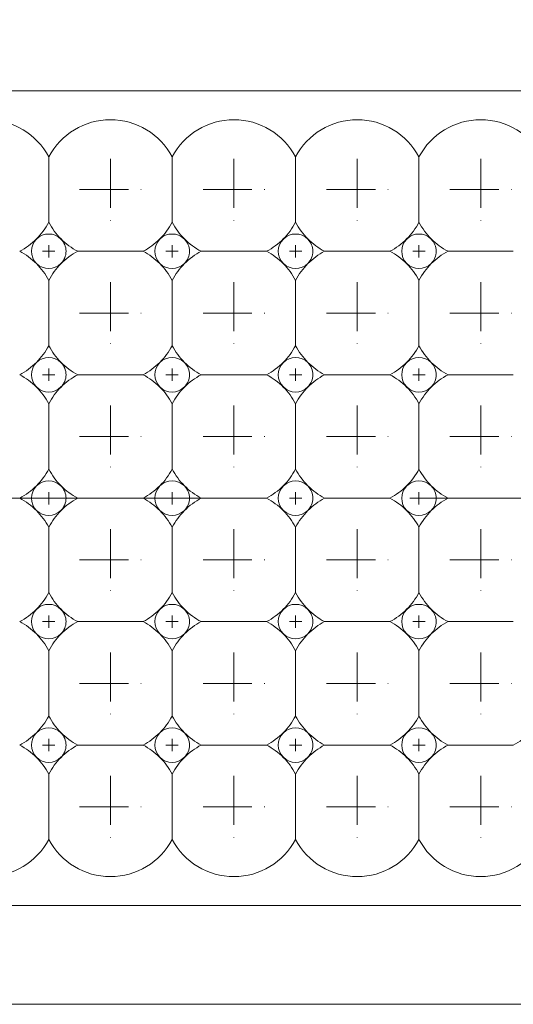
# Model space of a CAD drawing. Header units: millimetres. Extents: x -201 to 202, y 143 to 428.
# Tile 22 of 46: x -18 to -14, y 290 to 298. Entities that reach past the tile are written whole.
import ezdxf

# ---------------------------------------------------------------- set-up
doc = ezdxf.new("R2010")
doc.units = ezdxf.units.MM
doc.header["$LTSCALE"] = 0.25
doc.linetypes.add('CENTER', pattern=[50.8, 31.75, -6.35, 6.35, -6.35])
for name, color, linetype, lineweight in [('BASE', 7, 'Continuous', 20), ('CENTER', 1, 'CENTER', 9), ('DIMENSION', 6, 'Continuous', 9), ('LED LENS', 7, 'Continuous', 20)]:
    doc.layers.add(name, color=color, linetype=linetype, lineweight=lineweight)
doc.styles.add('VS Standard', font='msgothic.ttc', dxfattribs={"height": 3})
doc.dimstyles.new('VS Standard x0.2', dxfattribs={"dimtxt": 3, "dimasz": 3, "dimexe": 0.5, "dimexo": 0.8, "dimgap": 0.5, "dimtad": 3, "dimlfac": 5, "dimrnd": 0.0001, "dimzin": 9, "dimdsep": 46, "dimtxsty": 'VS Standard', "dimcen": 0, "dimaunit": 1, "dimadec": 0, "dimazin": 2, "dimtfac": 1, "dimtmove": 0, "dimatfit": 3, "dimfxl": 1, "dimtolj": 1, "dimtzin": 0, "dimarcsym": 0})

# ---------------------------------------------------------------- blocks, each defined once
blk = doc.blocks.new('*D266')
at = {"layer": 'Defpoints', "color": 0}
for p in [(47.8184, 319.1987), (-73.5816, 296.0676), (47.8184, 296.0676)]:
    blk.add_point(p, dxfattribs=at)
at = {"layer": 'DIMENSION', "color": 0, "lineweight": -2}
for p, q in [((-73.5816, 296.8676), (-73.5816, 319.6987)), ((47.8184, 296.8676), (47.8184, 319.6987)), ((-70.5816, 319.1987), (44.8184, 319.1987))]:
    blk.add_line(p, q, dxfattribs=at)
at = {"layer": 'DIMENSION', "color": 0}
for points in [[(-70.5816, 319.6987), (-70.5816, 318.6987), (-73.5816, 319.1987)], [(44.8184, 318.6987), (44.8184, 319.6987), (47.8184, 319.1987)]]:
    blk.add_solid(points, dxfattribs=at)
at = {"layer": 'DIMENSION', "color": 0, "insert": (-12.8816, 321.4499), "char_height": 3, "attachment_point": 5, "style": 'VS Standard'}
blk.add_mtext('\\A1;\\A1;(607)', dxfattribs=at)

msp = doc.modelspace()

# ---------------------------------------------------------------- linework, layer by layer
at = {"layer": 'BASE'}
for p, q in [((47.1202, 297.1606), (-72.8798, 297.1606)), ((-72.8798, 290.5606), (47.1202, 290.5606)), ((47.1202, 289.7606), (-72.8798, 289.7606))]:
    msp.add_line(p, q, dxfattribs=at)
at = {"layer": 'CENTER', "ltscale": 0.05}
for p, q in [((-17.3798, 296.6106), (-17.3798, 296.1106)), ((-16.3798, 296.6106), (-16.3798, 296.1106)), ((-15.3798, 296.6106), (-15.3798, 296.1106)), ((-14.3798, 296.6106), (-14.3798, 296.1106)), ((-17.6298, 296.3606), (-17.1298, 296.3606)), ((-16.6298, 296.3606), (-16.1298, 296.3606)), ((-15.6298, 296.3606), (-15.1298, 296.3606)), ((-14.6298, 296.3606), (-14.1298, 296.3606)), ((-17.3798, 295.6106), (-17.3798, 295.1106)), ((-16.3798, 295.6106), (-16.3798, 295.1106)), ((-15.3798, 295.6106), (-15.3798, 295.1106)), ((-14.3798, 295.6106), (-14.3798, 295.1106)), ((-17.6298, 295.3606), (-17.1298, 295.3606)), ((-16.6298, 295.3606), (-16.1298, 295.3606)), ((-15.6298, 295.3606), (-15.1298, 295.3606)), ((-14.6298, 295.3606), (-14.1298, 295.3606)), ((-17.3798, 294.6106), (-17.3798, 294.1106)), ((-16.3798, 294.6106), (-16.3798, 294.1106)), ((-15.3798, 294.6106), (-15.3798, 294.1106)), ((-14.3798, 294.6106), (-14.3798, 294.1106)), ((-17.6298, 294.3606), (-17.1298, 294.3606)), ((-16.6298, 294.3606), (-16.1298, 294.3606)), ((-15.6298, 294.3606), (-15.1298, 294.3606)), ((-14.6298, 294.3606), (-14.1298, 294.3606)), ((-17.3798, 293.6106), (-17.3798, 293.1106)), ((-16.3798, 293.6106), (-16.3798, 293.1106)), ((-15.3798, 293.6106), (-15.3798, 293.1106)), ((-14.3798, 293.6106), (-14.3798, 293.1106)), ((-17.6298, 293.3606), (-17.1298, 293.3606)), ((-16.6298, 293.3606), (-16.1298, 293.3606)), ((-15.6298, 293.3606), (-15.1298, 293.3606)), ((-14.6298, 293.3606), (-14.1298, 293.3606)), ((-17.3798, 292.6106), (-17.3798, 292.1106)), ((-16.3798, 292.6106), (-16.3798, 292.1106)), ((-15.3798, 292.6106), (-15.3798, 292.1106)), ((-14.3798, 292.6106), (-14.3798, 292.1106)), ((-17.6298, 292.3606), (-17.1298, 292.3606)), ((-16.6298, 292.3606), (-16.1298, 292.3606)), ((-15.6298, 292.3606), (-15.1298, 292.3606)), ((-14.6298, 292.3606), (-14.1298, 292.3606)), ((-17.3798, 291.6106), (-17.3798, 291.1106)), ((-16.3798, 291.6106), (-16.3798, 291.1106)), ((-15.3798, 291.6106), (-15.3798, 291.1106)), ((-14.3798, 291.6106), (-14.3798, 291.1106)), ((-17.6298, 291.3606), (-17.1298, 291.3606)), ((-16.6298, 291.3606), (-16.1298, 291.3606)), ((-15.6298, 291.3606), (-15.1298, 291.3606)), ((-14.6298, 291.3606), (-14.1298, 291.3606))]:
    msp.add_line(p, q, dxfattribs=at)
at = {"layer": 'CENTER', "ltscale": 0.01}
for p, q in [((-17.9298, 295.8606), (-17.8298, 295.8606)), ((-17.8798, 295.9106), (-17.8798, 295.8106)), ((-16.9298, 295.8606), (-16.8298, 295.8606)), ((-16.8798, 295.9106), (-16.8798, 295.8106)), ((-15.9298, 295.8606), (-15.8298, 295.8606)), ((-15.8798, 295.9106), (-15.8798, 295.8106)), ((-14.9298, 295.8606), (-14.8298, 295.8606)), ((-14.8798, 295.9106), (-14.8798, 295.8106)), ((-17.8798, 294.9106), (-17.8798, 294.8106)), ((-16.8798, 294.9106), (-16.8798, 294.8106)), ((-15.8798, 294.9106), (-15.8798, 294.8106)), ((-14.8798, 294.9106), (-14.8798, 294.8106)), ((-17.9298, 294.8606), (-17.8298, 294.8606)), ((-16.9298, 294.8606), (-16.8298, 294.8606)), ((-15.9298, 294.8606), (-15.8298, 294.8606)), ((-14.9298, 294.8606), (-14.8298, 294.8606)), ((-17.9298, 293.8606), (-17.8298, 293.8606)), ((-17.8798, 293.9106), (-17.8798, 293.8106)), ((-16.9298, 293.8606), (-16.8298, 293.8606)), ((-16.8798, 293.9106), (-16.8798, 293.8106)), ((-15.9298, 293.8606), (-15.8298, 293.8606)), ((-15.8798, 293.9106), (-15.8798, 293.8106)), ((-14.9298, 293.8606), (-14.8298, 293.8606)), ((-14.8798, 293.9106), (-14.8798, 293.8106)), ((-17.8798, 292.9106), (-17.8798, 292.8106)), ((-16.8798, 292.9106), (-16.8798, 292.8106)), ((-15.8798, 292.9106), (-15.8798, 292.8106)), ((-14.8798, 292.9106), (-14.8798, 292.8106)), ((-17.9298, 292.8606), (-17.8298, 292.8606)), ((-16.9298, 292.8606), (-16.8298, 292.8606)), ((-15.9298, 292.8606), (-15.8298, 292.8606)), ((-14.9298, 292.8606), (-14.8298, 292.8606)), ((-17.9298, 291.8606), (-17.8298, 291.8606)), ((-17.8798, 291.9106), (-17.8798, 291.8106)), ((-16.9298, 291.8606), (-16.8298, 291.8606)), ((-16.8798, 291.9106), (-16.8798, 291.8106)), ((-15.9298, 291.8606), (-15.8298, 291.8606)), ((-15.8798, 291.9106), (-15.8798, 291.8106)), ((-14.9298, 291.8606), (-14.8298, 291.8606)), ((-14.8798, 291.9106), (-14.8798, 291.8106))]:
    msp.add_line(p, q, dxfattribs=at)
at = {"layer": 'CENTER'}
msp.add_line((-75.2798, 293.8606), (49.5202, 293.8606), dxfattribs=at)
at = {"layer": 'LED LENS'}
for p, q in [((-17.8798, 296.6252), (-17.8798, 296.3606)), ((-16.8798, 296.6252), (-16.8798, 296.3606)), ((-15.8798, 296.6252), (-15.8798, 296.3606)), ((-14.8798, 296.6252), (-14.8798, 296.3606)), ((-17.8798, 296.3606), (-17.8798, 296.096)), ((-16.8798, 296.3606), (-16.8798, 296.096)), ((-15.8798, 296.3606), (-15.8798, 296.096)), ((-14.8798, 296.3606), (-14.8798, 296.096)), ((-17.6444, 295.8606), (-17.1153, 295.8606)), ((-16.6444, 295.8606), (-16.1153, 295.8606)), ((-15.6444, 295.8606), (-15.1153, 295.8606)), ((-14.6444, 295.8606), (-14.1153, 295.8606)), ((-17.8798, 295.6252), (-17.8798, 295.3606)), ((-16.8798, 295.6252), (-16.8798, 295.3606)), ((-15.8798, 295.6252), (-15.8798, 295.3606)), ((-14.8798, 295.6252), (-14.8798, 295.3606)), ((-17.8798, 295.3606), (-17.8798, 295.096)), ((-16.8798, 295.3606), (-16.8798, 295.096)), ((-15.8798, 295.3606), (-15.8798, 295.096)), ((-14.8798, 295.3606), (-14.8798, 295.096)), ((-17.6444, 294.8606), (-17.1153, 294.8606)), ((-16.6444, 294.8606), (-16.1153, 294.8606)), ((-15.6444, 294.8606), (-15.1153, 294.8606)), ((-14.6444, 294.8606), (-14.1153, 294.8606)), ((-17.8798, 294.6252), (-17.8798, 294.3606)), ((-16.8798, 294.6252), (-16.8798, 294.3606)), ((-15.8798, 294.6252), (-15.8798, 294.3606)), ((-14.8798, 294.6252), (-14.8798, 294.3606)), ((-17.8798, 294.3606), (-17.8798, 294.096)), ((-16.8798, 294.3606), (-16.8798, 294.096)), ((-15.8798, 294.3606), (-15.8798, 294.096)), ((-14.8798, 294.3606), (-14.8798, 294.096)), ((-17.6444, 293.8606), (-17.1153, 293.8606)), ((-16.6444, 293.8606), (-16.1153, 293.8606)), ((-15.6444, 293.8606), (-15.1153, 293.8606)), ((-14.6444, 293.8606), (-14.1153, 293.8606)), ((-17.8798, 293.6252), (-17.8798, 293.3606)), ((-16.8798, 293.6252), (-16.8798, 293.3606)), ((-15.8798, 293.6252), (-15.8798, 293.3606)), ((-14.8798, 293.6252), (-14.8798, 293.3606)), ((-17.8798, 293.3606), (-17.8798, 293.096)), ((-16.8798, 293.3606), (-16.8798, 293.096)), ((-15.8798, 293.3606), (-15.8798, 293.096)), ((-14.8798, 293.3606), (-14.8798, 293.096)), ((-17.6444, 292.8606), (-17.1153, 292.8606)), ((-16.6444, 292.8606), (-16.1153, 292.8606)), ((-15.6444, 292.8606), (-15.1153, 292.8606)), ((-14.6444, 292.8606), (-14.1153, 292.8606)), ((-17.8798, 292.6252), (-17.8798, 292.3606)), ((-16.8798, 292.6252), (-16.8798, 292.3606)), ((-15.8798, 292.6252), (-15.8798, 292.3606)), ((-14.8798, 292.6252), (-14.8798, 292.3606)), ((-17.8798, 292.3606), (-17.8798, 292.096)), ((-16.8798, 292.3606), (-16.8798, 292.096)), ((-15.8798, 292.3606), (-15.8798, 292.096)), ((-14.8798, 292.3606), (-14.8798, 292.096)), ((-17.6444, 291.8606), (-17.1153, 291.8606)), ((-16.6444, 291.8606), (-16.1153, 291.8606)), ((-15.6444, 291.8606), (-15.1153, 291.8606)), ((-14.6444, 291.8606), (-14.1153, 291.8606)), ((-17.8798, 291.6252), (-17.8798, 291.3606)), ((-16.8798, 291.6252), (-16.8798, 291.3606)), ((-15.8798, 291.6252), (-15.8798, 291.3606)), ((-14.8798, 291.3606), (-14.8798, 291.6252)), ((-17.8798, 291.3606), (-17.8798, 291.096)), ((-16.8798, 291.3606), (-16.8798, 291.096)), ((-15.8798, 291.3606), (-15.8798, 291.096)), ((-14.8798, 291.096), (-14.8798, 291.3606))]:
    msp.add_line(p, q, dxfattribs=at)
for centre, radius, start, end in [((-18.3798, 296.3606), 0.5657, 27.88557, 152.11443), ((-17.3798, 296.3606), 0.5657, 27.88557, 152.11443), ((-16.3798, 296.3606), 0.5657, 27.88557, 152.11443), ((-15.3798, 296.3606), 0.5657, 27.88557, 152.11443), ((-14.3798, 296.3606), 0.5657, 27.88557, 152.11443), ((-18.3798, 296.3606), 0.5657, 315, 332.11443), ((-17.3798, 296.3606), 0.5657, 207.88557, 225), ((-17.3798, 296.3606), 0.5657, 315, 332.11443), ((-16.3798, 296.3606), 0.5657, 207.88557, 225), ((-16.3798, 296.3606), 0.5657, 315, 332.11443), ((-15.3798, 296.3606), 0.5657, 207.88557, 225), ((-15.3798, 296.3606), 0.5657, 315, 332.11443), ((-14.3798, 296.3606), 0.5657, 207.88557, 225), ((-17.8798, 295.8606), 0.14, 45, 135), ((-16.8798, 295.8606), 0.14, 45, 135), ((-15.8798, 295.8606), 0.14, 45, 135), ((-14.8798, 295.8606), 0.14, 45, 135), ((-18.3798, 296.3606), 0.5657, 297.88557, 315), ((-17.8798, 295.8606), 0.14, 135, 225), ((-17.8798, 295.8606), 0.14, 0, 45), ((-17.3798, 296.3606), 0.5657, 225, 242.11443), ((-17.3798, 296.3606), 0.5657, 297.88557, 315), ((-16.8798, 295.8606), 0.14, 135, 225), ((-16.8798, 295.8606), 0.14, 0, 45), ((-16.3798, 296.3606), 0.5657, 225, 242.11443), ((-16.3798, 296.3606), 0.5657, 297.88557, 315), ((-15.8798, 295.8606), 0.14, 135, 225), ((-15.8798, 295.8606), 0.14, 0, 45), ((-15.3798, 296.3606), 0.5657, 225, 242.11443), ((-15.3798, 296.3606), 0.5657, 297.88557, 315), ((-14.8798, 295.8606), 0.14, 135, 225), ((-14.8798, 295.8606), 0.14, 0, 45), ((-14.3798, 296.3606), 0.5657, 225, 242.11443), ((-18.3798, 295.3606), 0.5657, 45, 62.11443), ((-17.8798, 295.8606), 0.14, 315, 0), ((-17.3798, 295.3606), 0.5657, 117.88557, 135), ((-17.3798, 295.3606), 0.5657, 45, 62.11443), ((-16.8798, 295.8606), 0.14, 315, 0), ((-16.3798, 295.3606), 0.5657, 117.88557, 135), ((-16.3798, 295.3606), 0.5657, 45, 62.11443), ((-15.8798, 295.8606), 0.14, 315, 0), ((-15.3798, 295.3606), 0.5657, 117.88557, 135), ((-15.3798, 295.3606), 0.5657, 45, 62.11443), ((-14.8798, 295.8606), 0.14, 315, 0), ((-14.3798, 295.3606), 0.5657, 117.88557, 135), ((-18.3798, 295.3606), 0.5657, 27.88557, 45), ((-17.8798, 295.8606), 0.14, 225, 315), ((-17.3798, 295.3606), 0.5657, 135, 152.11443), ((-17.3798, 295.3606), 0.5657, 27.88557, 45), ((-16.8798, 295.8606), 0.14, 225, 315), ((-16.3798, 295.3606), 0.5657, 135, 152.11443), ((-16.3798, 295.3606), 0.5657, 27.88557, 45), ((-15.8798, 295.8606), 0.14, 225, 315), ((-15.3798, 295.3606), 0.5657, 135, 152.11443), ((-15.3798, 295.3606), 0.5657, 27.88557, 45), ((-14.8798, 295.8606), 0.14, 225, 315), ((-14.3798, 295.3606), 0.5657, 135, 152.11443), ((-18.3798, 295.3606), 0.5657, 315, 332.11443), ((-17.3798, 295.3606), 0.5657, 207.88557, 225), ((-17.3798, 295.3606), 0.5657, 315, 332.11443), ((-16.3798, 295.3606), 0.5657, 207.88557, 225), ((-16.3798, 295.3606), 0.5657, 315, 332.11443), ((-15.3798, 295.3606), 0.5657, 207.88557, 225), ((-15.3798, 295.3606), 0.5657, 315, 332.11443), ((-14.3798, 295.3606), 0.5657, 207.88557, 225), ((-18.3798, 295.3606), 0.5657, 297.88557, 315), ((-17.8798, 294.8606), 0.14, 135, 225), ((-17.8798, 294.8606), 0.14, 45, 135), ((-17.8798, 294.8606), 0.14, 0, 45), ((-17.3798, 295.3606), 0.5657, 225, 242.11443), ((-17.3798, 295.3606), 0.5657, 297.88557, 315), ((-16.8798, 294.8606), 0.14, 135, 225), ((-16.8798, 294.8606), 0.14, 45, 135), ((-16.8798, 294.8606), 0.14, 0, 45), ((-16.3798, 295.3606), 0.5657, 225, 242.11443), ((-16.3798, 295.3606), 0.5657, 297.88557, 315), ((-15.8798, 294.8606), 0.14, 135, 225), ((-15.8798, 294.8606), 0.14, 45, 135), ((-15.8798, 294.8606), 0.14, 0, 45), ((-15.3798, 295.3606), 0.5657, 225, 242.11443), ((-15.3798, 295.3606), 0.5657, 297.88557, 315), ((-14.8798, 294.8606), 0.14, 135, 225), ((-14.8798, 294.8606), 0.14, 45, 135), ((-14.8798, 294.8606), 0.14, 0, 45), ((-14.3798, 295.3606), 0.5657, 225, 242.11443), ((-18.3798, 294.3606), 0.5657, 45, 62.11443), ((-17.8798, 294.8606), 0.14, 315, 0), ((-17.3798, 294.3606), 0.5657, 117.88557, 135), ((-17.3798, 294.3606), 0.5657, 45, 62.11443), ((-16.8798, 294.8606), 0.14, 315, 0), ((-16.3798, 294.3606), 0.5657, 117.88557, 135), ((-16.3798, 294.3606), 0.5657, 45, 62.11443), ((-15.8798, 294.8606), 0.14, 315, 0), ((-15.3798, 294.3606), 0.5657, 117.88557, 135), ((-15.3798, 294.3606), 0.5657, 45, 62.11443), ((-14.8798, 294.8606), 0.14, 315, 0), ((-14.3798, 294.3606), 0.5657, 117.88557, 135), ((-18.3798, 294.3606), 0.5657, 27.88557, 45), ((-17.8798, 294.8606), 0.14, 225, 315), ((-17.3798, 294.3606), 0.5657, 135, 152.11443), ((-17.3798, 294.3606), 0.5657, 27.88557, 45), ((-16.8798, 294.8606), 0.14, 225, 315), ((-16.3798, 294.3606), 0.5657, 135, 152.11443), ((-16.3798, 294.3606), 0.5657, 27.88557, 45), ((-15.8798, 294.8606), 0.14, 225, 315), ((-15.3798, 294.3606), 0.5657, 135, 152.11443), ((-15.3798, 294.3606), 0.5657, 27.88557, 45), ((-14.8798, 294.8606), 0.14, 225, 315), ((-14.3798, 294.3606), 0.5657, 135, 152.11443), ((-18.3798, 294.3606), 0.5657, 315, 332.11443), ((-17.3798, 294.3606), 0.5657, 207.88557, 225), ((-17.3798, 294.3606), 0.5657, 315, 332.11443), ((-16.3798, 294.3606), 0.5657, 207.88557, 225), ((-16.3798, 294.3606), 0.5657, 315, 332.11443), ((-15.3798, 294.3606), 0.5657, 207.88557, 225), ((-15.3798, 294.3606), 0.5657, 315, 332.11443), ((-14.3798, 294.3606), 0.5657, 207.88557, 225), ((-17.8798, 293.8606), 0.14, 45, 135), ((-16.8798, 293.8606), 0.14, 45, 135), ((-15.8798, 293.8606), 0.14, 45, 135), ((-14.8798, 293.8606), 0.14, 45, 135), ((-18.3798, 294.3606), 0.5657, 297.88557, 315), ((-17.8798, 293.8606), 0.14, 135, 225), ((-17.8798, 293.8606), 0.14, 0, 45), ((-17.3798, 294.3606), 0.5657, 225, 242.11443), ((-17.3798, 294.3606), 0.5657, 297.88557, 315), ((-16.8798, 293.8606), 0.14, 135, 225), ((-16.8798, 293.8606), 0.14, 0, 45), ((-16.3798, 294.3606), 0.5657, 225, 242.11443), ((-16.3798, 294.3606), 0.5657, 297.88557, 315), ((-15.8798, 293.8606), 0.14, 135, 225), ((-15.8798, 293.8606), 0.14, 0, 45), ((-15.3798, 294.3606), 0.5657, 225, 242.11443), ((-15.3798, 294.3606), 0.5657, 297.88557, 315), ((-14.8798, 293.8606), 0.14, 135, 225), ((-14.8798, 293.8606), 0.14, 0, 45), ((-14.3798, 294.3606), 0.5657, 225, 242.11443), ((-18.3798, 293.3606), 0.5657, 45, 62.11443), ((-17.8798, 293.8606), 0.14, 315, 0), ((-17.3798, 293.3606), 0.5657, 117.88557, 135), ((-17.3798, 293.3606), 0.5657, 45, 62.11443), ((-16.8798, 293.8606), 0.14, 315, 0), ((-16.3798, 293.3606), 0.5657, 117.88557, 135), ((-16.3798, 293.3606), 0.5657, 45, 62.11443), ((-15.8798, 293.8606), 0.14, 315, 0), ((-15.3798, 293.3606), 0.5657, 117.88557, 135), ((-15.3798, 293.3606), 0.5657, 45, 62.11443), ((-14.8798, 293.8606), 0.14, 315, 0), ((-14.3798, 293.3606), 0.5657, 117.88557, 135), ((-17.8798, 293.8606), 0.14, 225, 315), ((-16.8798, 293.8606), 0.14, 225, 315), ((-15.8798, 293.8606), 0.14, 225, 315), ((-14.8798, 293.8606), 0.14, 225, 315), ((-18.3798, 293.3606), 0.5657, 27.88557, 45), ((-17.3798, 293.3606), 0.5657, 135, 152.11443), ((-17.3798, 293.3606), 0.5657, 27.88557, 45), ((-16.3798, 293.3606), 0.5657, 135, 152.11443), ((-16.3798, 293.3606), 0.5657, 27.88557, 45), ((-15.3798, 293.3606), 0.5657, 135, 152.11443), ((-15.3798, 293.3606), 0.5657, 27.88557, 45), ((-14.3798, 293.3606), 0.5657, 135, 152.11443), ((-18.3798, 293.3606), 0.5657, 315, 332.11443), ((-17.3798, 293.3606), 0.5657, 207.88557, 225), ((-17.3798, 293.3606), 0.5657, 315, 332.11443), ((-16.3798, 293.3606), 0.5657, 207.88557, 225), ((-16.3798, 293.3606), 0.5657, 315, 332.11443), ((-15.3798, 293.3606), 0.5657, 207.88557, 225), ((-15.3798, 293.3606), 0.5657, 315, 332.11443), ((-14.3798, 293.3606), 0.5657, 207.88557, 225), ((-17.8798, 292.8606), 0.14, 45, 135), ((-16.8798, 292.8606), 0.14, 45, 135), ((-15.8798, 292.8606), 0.14, 45, 135), ((-14.8798, 292.8606), 0.14, 45, 135), ((-18.3798, 293.3606), 0.5657, 297.88557, 315), ((-17.8798, 292.8606), 0.14, 135, 225), ((-17.8798, 292.8606), 0.14, 0, 45), ((-17.3798, 293.3606), 0.5657, 225, 242.11443), ((-17.3798, 293.3606), 0.5657, 297.88557, 315), ((-16.8798, 292.8606), 0.14, 135, 225), ((-16.8798, 292.8606), 0.14, 0, 45), ((-16.3798, 293.3606), 0.5657, 225, 242.11443), ((-16.3798, 293.3606), 0.5657, 297.88557, 315), ((-15.8798, 292.8606), 0.14, 135, 225), ((-15.8798, 292.8606), 0.14, 0, 45), ((-15.3798, 293.3606), 0.5657, 225, 242.11443), ((-15.3798, 293.3606), 0.5657, 297.88557, 315), ((-14.8798, 292.8606), 0.14, 135, 225), ((-14.8798, 292.8606), 0.14, 0, 45), ((-14.3798, 293.3606), 0.5657, 225, 242.11443), ((-18.3798, 292.3606), 0.5657, 45, 62.11443), ((-17.8798, 292.8606), 0.14, 315, 0), ((-17.3798, 292.3606), 0.5657, 117.88557, 135), ((-17.3798, 292.3606), 0.5657, 45, 62.11443), ((-16.8798, 292.8606), 0.14, 315, 0), ((-16.3798, 292.3606), 0.5657, 117.88557, 135), ((-16.3798, 292.3606), 0.5657, 45, 62.11443), ((-15.8798, 292.8606), 0.14, 315, 0), ((-15.3798, 292.3606), 0.5657, 117.88557, 135), ((-15.3798, 292.3606), 0.5657, 45, 62.11443), ((-14.8798, 292.8606), 0.14, 315, 0), ((-14.3798, 292.3606), 0.5657, 117.88557, 135), ((-18.3798, 292.3606), 0.5657, 27.88557, 45), ((-17.8798, 292.8606), 0.14, 225, 315), ((-17.3798, 292.3606), 0.5657, 135, 152.11443), ((-17.3798, 292.3606), 0.5657, 27.88557, 45), ((-16.8798, 292.8606), 0.14, 225, 315), ((-16.3798, 292.3606), 0.5657, 135, 152.11443), ((-16.3798, 292.3606), 0.5657, 27.88557, 45), ((-15.8798, 292.8606), 0.14, 225, 315), ((-15.3798, 292.3606), 0.5657, 135, 152.11443), ((-15.3798, 292.3606), 0.5657, 27.88557, 45), ((-14.8798, 292.8606), 0.14, 225, 315), ((-14.3798, 292.3606), 0.5657, 135, 152.11443), ((-18.3798, 292.3606), 0.5657, 315, 332.11443), ((-17.3798, 292.3606), 0.5657, 207.88557, 225), ((-17.3798, 292.3606), 0.5657, 315, 332.11443), ((-16.3798, 292.3606), 0.5657, 207.88557, 225), ((-16.3798, 292.3606), 0.5657, 315, 332.11443), ((-15.3798, 292.3606), 0.5657, 207.88557, 225), ((-15.3798, 292.3606), 0.5657, 315, 332.11443), ((-14.3798, 292.3606), 0.5657, 207.88557, 225), ((-18.3798, 292.3606), 0.5657, 297.88557, 315), ((-17.8798, 291.8606), 0.14, 135, 225), ((-17.8798, 291.8606), 0.14, 45, 135), ((-17.8798, 291.8606), 0.14, 0, 45), ((-17.3798, 292.3606), 0.5657, 225, 242.11443), ((-17.3798, 292.3606), 0.5657, 297.88557, 315), ((-16.8798, 291.8606), 0.14, 135, 225), ((-16.8798, 291.8606), 0.14, 45, 135), ((-16.8798, 291.8606), 0.14, 0, 45), ((-16.3798, 292.3606), 0.5657, 225, 242.11443), ((-16.3798, 292.3606), 0.5657, 297.88557, 315), ((-15.8798, 291.8606), 0.14, 135, 225), ((-15.8798, 291.8606), 0.14, 45, 135), ((-15.8798, 291.8606), 0.14, 0, 45), ((-15.3798, 292.3606), 0.5657, 225, 242.11443), ((-15.3798, 292.3606), 0.5657, 297.88557, 315), ((-14.8798, 291.8606), 0.14, 135, 225), ((-14.8798, 291.8606), 0.14, 45, 135), ((-14.8798, 291.8606), 0.14, 0, 45), ((-14.3798, 292.3606), 0.5657, 225, 242.11443), ((-14.3798, 292.3606), 0.5657, 297.88557, 315), ((-18.3798, 291.3606), 0.5657, 45, 62.11443), ((-17.8798, 291.8606), 0.14, 315, 0), ((-17.3798, 291.3606), 0.5657, 117.88557, 135), ((-17.3798, 291.3606), 0.5657, 45, 62.11443), ((-16.8798, 291.8606), 0.14, 315, 0), ((-16.3798, 291.3606), 0.5657, 117.88557, 135), ((-16.3798, 291.3606), 0.5657, 45, 62.11443), ((-15.8798, 291.8606), 0.14, 315, 0), ((-15.3798, 291.3606), 0.5657, 117.88557, 135), ((-15.3798, 291.3606), 0.5657, 45, 62.11443), ((-14.8798, 291.8606), 0.14, 315, 0), ((-14.3798, 291.3606), 0.5657, 117.88557, 135), ((-18.3798, 291.3606), 0.5657, 27.88557, 45), ((-17.8798, 291.8606), 0.14, 225, 315), ((-17.3798, 291.3606), 0.5657, 135, 152.11443), ((-17.3798, 291.3606), 0.5657, 27.88557, 45), ((-16.8798, 291.8606), 0.14, 225, 315), ((-16.3798, 291.3606), 0.5657, 135, 152.11443), ((-16.3798, 291.3606), 0.5657, 27.88557, 45), ((-15.8798, 291.8606), 0.14, 225, 315), ((-15.3798, 291.3606), 0.5657, 135, 152.11443), ((-15.3798, 291.3606), 0.5657, 27.88557, 45), ((-14.8798, 291.8606), 0.14, 225, 315), ((-14.3798, 291.3606), 0.5657, 135, 152.11443), ((-18.3798, 291.3606), 0.5657, 207.88557, 332.11443), ((-17.3798, 291.3606), 0.5657, 207.88557, 332.11443), ((-16.3798, 291.3606), 0.5657, 207.88557, 332.11443), ((-15.3798, 291.3606), 0.5657, 207.88557, 332.11443), ((-14.3798, 291.3606), 0.5657, 207.88557, 332.11443)]:
    msp.add_arc(centre, radius, start, end, dxfattribs=at)

# ---------------------------------------------------------------- dimensions: what is measured, and where the dimension line sits
at = {"layer": 'DIMENSION'}
dim = msp.add_linear_dim(base=(47.8184, 319.1987), p1=(-73.5816, 296.0676), p2=(47.8184, 296.0676), text='\\A1;(<>)', dimstyle='VS Standard x0.2', dxfattribs=at)
dim.commit()
dim.dimension.update_dxf_attribs({"geometry": '*D266', "text_midpoint": (-12.8816, 321.4499)})

doc.saveas('drawing.dxf')
